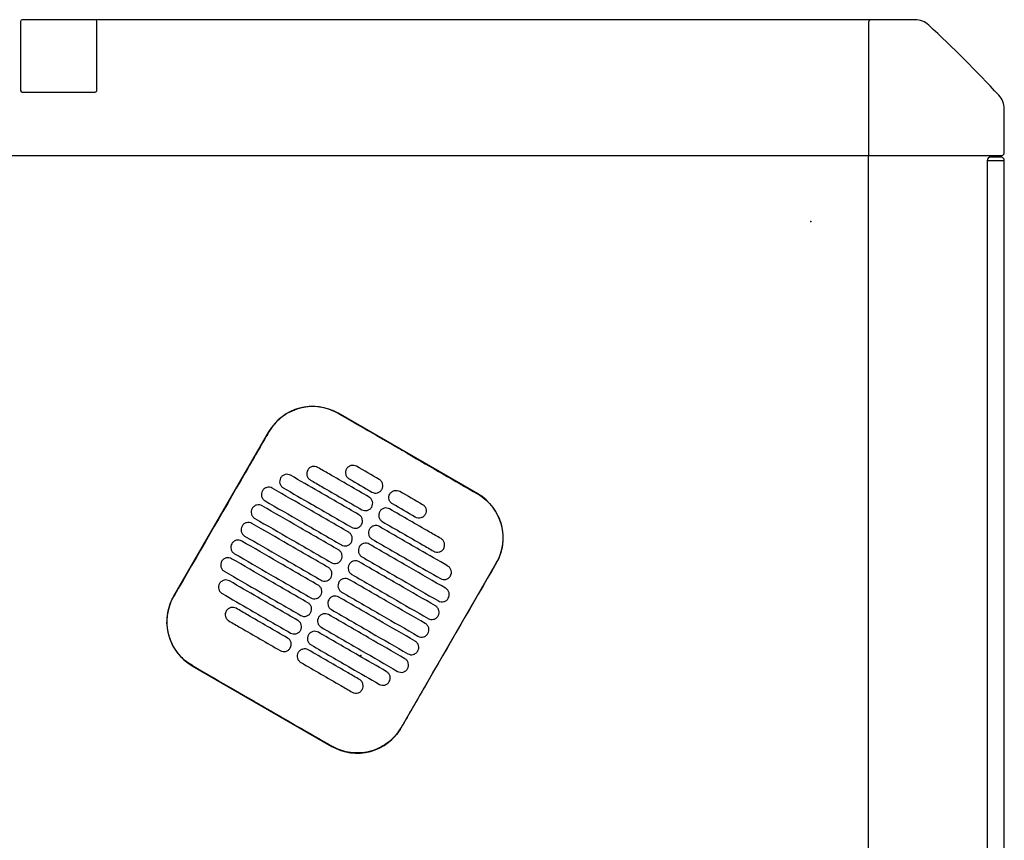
# Model space of a CAD drawing. Header units: metres. Extents: x 15.2 to 54.2, y -39.7 to 1.1.
# Tile 92 of 256: x 30.732 to 31.312, y -30.278 to -29.794. Entities that reach past the tile are written whole.
import ezdxf

# ---------------------------------------------------------------- set-up
doc = ezdxf.new("R2010")
doc.units = ezdxf.units.M
doc.header["$MEASUREMENT"] = 0
doc.layers.add('2D', color=252, linetype='Continuous')
doc.layers.add('PUNTO', color=1, linetype='Continuous')

# ---------------------------------------------------------------- blocks, each defined once
blk = doc.blocks.new('2D_QYOS_400')
for p, q in [((1.51404, 0.00005), (1.47104, 0.00005)), ((1.51404, 0.00005), (1.51404, 0.00005)), ((1.97149, 0), (1.51435, 0)), ((1.9973, 0), (1.97149, 0)), ((1.47004, -0.00095), (1.47004, -0.04165)), ((1.47004, -0.00095), (1.47004, -0.04165)), ((1.51504, -0.04165), (1.51504, -0.00095)), ((1.51504, -0.04165), (1.51504, -0.00095)), ((1.96999, -0.0015), (1.96999, -0.0795)), ((1.47104, -0.04265), (1.51404, -0.04265)), ((1.51404, -0.04265), (1.51404, -0.04265)), ((2.04999, -0.0785), (2.04999, -0.05269)), ((0.0795, -0.08), (1.97049, -0.08)), ((1.96999, -1.85795), (1.96999, -0.08)), ((1.97049, -0.08), (2.04849, -0.08)), ((2.04798, -0.08098), (2.04198, -0.08098)), ((2.04798, -0.08098), (2.04198, -0.08098)), ((2.03998, -0.08298), (2.04198, -0.08298)), ((2.03998, -0.08298), (2.03998, -0.96698)), ((2.03998, -0.08298), (2.04198, -0.08298)), ((2.03998, -0.08298), (2.03998, -0.96698)), ((2.04198, -0.08298), (2.04798, -0.08298)), ((2.04198, -0.08298), (2.04798, -0.08298)), ((2.04798, -0.08298), (2.04998, -0.08298)), ((2.04798, -0.08298), (2.04998, -0.08298)), ((2.04998, -0.96698), (2.04998, -0.08298)), ((2.04998, -0.96698), (2.04998, -0.08298)), ((1.73953, -0.2796), (1.65727, -0.23208)), ((1.61628, -0.24305), (1.56026, -0.34003)), ((1.69448, -0.41757), (1.7505, -0.32058)), ((1.57123, -0.38102), (1.65349, -0.42854))]:
    blk.add_line(p, q)
for centre, radius, start, end in [((1.47104, -0.00095), 0.001, 90, 180), ((1.47104, -0.00095), 0.001, 90, 180), ((1.51404, -0.00095), 0.001, 0, 90), ((1.51404, -0.00095), 0.001, 0, 90), ((1.97149, -0.0015), 0.0015, 90, 180), ((1.9973, -0.012), 0.012, 47.12151, 90), ((1.46842, -0.58157), 0.78926, 42.87849, 47.12151), ((1.47104, -0.04165), 0.001, 180, 270), ((1.47104, -0.04165), 0.001, 180, 270), ((1.51404, -0.04165), 0.001, 270, 0), ((1.51404, -0.04165), 0.001, 270, 0), ((2.03799, -0.05269), 0.012, 0, 42.87849), ((1.97049, -0.0795), 0.0005, 180, 270), ((2.04198, -0.08298), 0.002, 90, 180), ((2.04198, -0.08298), 0.002, 90, 180), ((2.04798, -0.08298), 0.002, 0, 90), ((2.04798, -0.08298), 0.002, 0, 90), ((2.04849, -0.0785), 0.0015, 270, 0), ((1.64226, -0.25806), 0.03, 59.98651, 149.98651), ((1.72452, -0.30558), 0.03, 329.98651, 59.98651), ((1.58624, -0.35504), 0.03, 149.98651, 239.98651), ((1.6685, -0.40256), 0.03, 239.98651, 329.98651)]:
    blk.add_arc(centre, radius, start, end)
for points, knots in [([(1.65721, -0.23218), (1.65655, -0.2318), (1.65588, -0.23144), (1.65198, -0.22957), (1.64853, -0.22861), (1.6414, -0.22796), (1.63777, -0.22828), (1.63045, -0.23031), (1.62686, -0.23213), (1.62076, -0.23695), (1.61827, -0.23984), (1.61638, -0.24311)], [-8.20809, -8.20809, -8.20809, -8.20809, -7.978943, -7.978943, -6.912231, -6.912231, -5.830065, -5.830065, -4.632711, -4.632711, -3.498654, -3.498654, -3.498654, -3.498654]), ([(1.69834, -0.25595), (1.69671, -0.25501), (1.69509, -0.25407), (1.67958, -0.24511), (1.66819, -0.23852), (1.65721, -0.23218)], [-12.071476, -12.071476, -12.071476, -12.071476, -11.509189, -11.509189, -6.696301, -6.696301, -6.696301, -6.696301]), ([(1.61638, -0.24311), (1.61182, -0.251), (1.60709, -0.2592), (1.58844, -0.2915), (1.5744, -0.3158), (1.56036, -0.34009)], [-3.18138, -3.18138, -3.18138, -3.18138, -2.673929, -2.673929, -1.133377, -1.133377, -1.133377, -1.133377]), ([(1.6393, -0.26559), (1.63905, -0.26601), (1.63883, -0.26656), (1.63869, -0.26775), (1.63872, -0.2683), (1.639, -0.26938), (1.63926, -0.26989), (1.63998, -0.27085), (1.64044, -0.27121), (1.64087, -0.27146)], [-0.5553353, -0.5553353, -0.5553353, -0.5553353, -0.4045593, -0.4045593, -0.278267, -0.278267, -0.1472205, -0.1472205, 0, 0, 0, 0]), ([(1.64517, -0.26401), (1.64475, -0.26377), (1.6442, -0.26355), (1.64302, -0.2634), (1.64246, -0.26344), (1.64139, -0.26372), (1.64087, -0.26397), (1.63991, -0.2647), (1.63954, -0.26516), (1.6393, -0.26559)], [-0.5513875, -0.5513875, -0.5513875, -0.5513875, -0.4031047, -0.4031047, -0.2776919, -0.2776919, -0.1471638, -0.1471638, 0, 0, 0, 0]), ([(1.67548, -0.28152), (1.66762, -0.27698), (1.65975, -0.27243), (1.64964, -0.2666), (1.64741, -0.2653), (1.64517, -0.26401)], [0.699452, 0.699452, 0.699452, 0.699452, 3.425217, 3.425217, 4.200582, 4.200582, 4.200582, 4.200582]), ([(1.66219, -0.26495), (1.66194, -0.26537), (1.66172, -0.26592), (1.66157, -0.26711), (1.66161, -0.26766), (1.66189, -0.26874), (1.66214, -0.26926), (1.66287, -0.27021), (1.66333, -0.27058), (1.66375, -0.27082)], [-0.5553938, -0.5553938, -0.5553938, -0.5553938, -0.4045733, -0.4045733, -0.2782728, -0.2782728, -0.147221, -0.147221, 0, 0, 0, 0]), ([(1.66806, -0.26337), (1.66763, -0.26313), (1.66708, -0.26291), (1.6659, -0.26276), (1.66535, -0.2628), (1.66427, -0.26308), (1.66376, -0.26333), (1.6628, -0.26406), (1.66243, -0.26452), (1.66219, -0.26495)], [-0.5513269, -0.5513269, -0.5513269, -0.5513269, -0.4030891, -0.4030891, -0.2776846, -0.2776846, -0.1471626, -0.1471626, 0, 0, 0, 0]), ([(1.62334, -0.27022), (1.62309, -0.27065), (1.62287, -0.2712), (1.62273, -0.27239), (1.62276, -0.27294), (1.62304, -0.27401), (1.6233, -0.27453), (1.62402, -0.27549), (1.62448, -0.27585), (1.62491, -0.2761)], [-0.5553003, -0.5553003, -0.5553003, -0.5553003, -0.4045497, -0.4045497, -0.2782639, -0.2782639, -0.1472208, -0.1472208, 0, 0, 0, 0]), ([(1.62921, -0.26865), (1.62878, -0.2684), (1.62824, -0.26819), (1.62706, -0.26804), (1.6265, -0.26807), (1.62543, -0.26836), (1.62491, -0.26861), (1.62395, -0.26934), (1.62358, -0.2698), (1.62334, -0.27022)], [-0.5514248, -0.5514248, -0.5514248, -0.5514248, -0.4031161, -0.4031161, -0.2776965, -0.2776965, -0.1471644, -0.1471644, 0, 0, 0, 0]), ([(1.66948, -0.29191), (1.66161, -0.28737), (1.65375, -0.28282), (1.64032, -0.27507), (1.63476, -0.27186), (1.62921, -0.26865)], [0.699452, 0.699452, 0.699452, 0.699452, 3.42526, 3.42526, 5.350619, 5.350619, 5.350619, 5.350619]), ([(1.64087, -0.27146), (1.6431, -0.27275), (1.64534, -0.27404), (1.65545, -0.27988), (1.66331, -0.28443), (1.67118, -0.28897)], [2.649916, 2.649916, 2.649916, 2.649916, 3.425249, 3.425249, 6.151046, 6.151046, 6.151046, 6.151046]), ([(1.68305, -0.277), (1.6833, -0.27658), (1.68352, -0.27603), (1.68367, -0.27484), (1.68363, -0.27429), (1.68335, -0.27321), (1.6831, -0.2727), (1.68237, -0.27174), (1.68191, -0.27138), (1.68149, -0.27113)], [-0.5554178, -0.5554178, -0.5554178, -0.5554178, -0.4045751, -0.4045751, -0.2782741, -0.2782741, -0.1472211, -0.1472211, 0, 0, 0, 0]), ([(1.61257, -0.27786), (1.61233, -0.27829), (1.61211, -0.27884), (1.61196, -0.28003), (1.612, -0.28058), (1.61228, -0.28165), (1.61253, -0.28217), (1.61326, -0.28313), (1.61372, -0.28349), (1.61414, -0.28374)], [-0.5552876, -0.5552876, -0.5552876, -0.5552876, -0.4045446, -0.4045446, -0.2782629, -0.2782629, -0.1472212, -0.1472212, 0, 0, 0, 0]), ([(1.61844, -0.27629), (1.61802, -0.27604), (1.61747, -0.27583), (1.61629, -0.27568), (1.61574, -0.27571), (1.61466, -0.276), (1.61414, -0.27625), (1.61318, -0.27698), (1.61282, -0.27744), (1.61257, -0.27786)], [-0.5514378, -0.5514378, -0.5514378, -0.5514378, -0.4031217, -0.4031217, -0.2776979, -0.2776979, -0.1471642, -0.1471642, 0, 0, 0, 0]), ([(1.66348, -0.30231), (1.65561, -0.29776), (1.64774, -0.29322), (1.63273, -0.28454), (1.62559, -0.28042), (1.61844, -0.27629)], [0.699452, 0.699452, 0.699452, 0.699452, 3.425292, 3.425292, 5.900643, 5.900643, 5.900643, 5.900643]), ([(1.62491, -0.2761), (1.63046, -0.27931), (1.63602, -0.28252), (1.64944, -0.29027), (1.65731, -0.29482), (1.66518, -0.29936)], [1.499949, 1.499949, 1.499949, 1.499949, 3.425284, 3.425284, 6.151116, 6.151116, 6.151116, 6.151116]), ([(1.67719, -0.27858), (1.67761, -0.27882), (1.67816, -0.27904), (1.67934, -0.27919), (1.67989, -0.27915), (1.68097, -0.27887), (1.68148, -0.27862), (1.68244, -0.27789), (1.68281, -0.27743), (1.68305, -0.277)], [-0.5512937, -0.5512937, -0.5512937, -0.5512937, -0.403082, -0.403082, -0.27768, -0.27768, -0.1471612, -0.1471612, 0, 0, 0, 0]), ([(1.68773, -0.27971), (1.68798, -0.27928), (1.68834, -0.27882), (1.6893, -0.27809), (1.68982, -0.27784), (1.69089, -0.27756), (1.69145, -0.27752), (1.69263, -0.27767), (1.69318, -0.27789), (1.6936, -0.27813)], [0, 0, 0, 0, 0.1471605, 0.1471605, 0.2776781, 0.2776781, 0.4030803, 0.4030803, 0.5512777, 0.5512777, 0.5512777, 0.5512777]), ([(1.61414, -0.28374), (1.62129, -0.28786), (1.62843, -0.29199), (1.64344, -0.30066), (1.65131, -0.30521), (1.65918, -0.30975)], [0.949973, 0.949973, 0.949973, 0.949973, 3.425307, 3.425307, 6.151164, 6.151164, 6.151164, 6.151164]), ([(1.67705, -0.28739), (1.6773, -0.28697), (1.67752, -0.28642), (1.67766, -0.28523), (1.67763, -0.28468), (1.67735, -0.28361), (1.67709, -0.28309), (1.67637, -0.28213), (1.67591, -0.28177), (1.67548, -0.28152)], [-0.5553983, -0.5553983, -0.5553983, -0.5553983, -0.4045681, -0.4045681, -0.278271, -0.278271, -0.1472202, -0.1472202, 0, 0, 0, 0]), ([(1.6893, -0.28558), (1.68887, -0.28533), (1.68842, -0.28497), (1.68769, -0.28401), (1.68744, -0.28349), (1.68715, -0.28242), (1.68712, -0.28187), (1.68727, -0.28068), (1.68749, -0.28013), (1.68773, -0.27971)], [0, 0, 0, 0, 0.1472222, 0.1472222, 0.2782773, 0.2782773, 0.4045795, 0.4045795, 0.5554397, 0.5554397, 0.5554397, 0.5554397]), ([(1.73947, -0.2797), (1.73953, -0.27973), (1.73959, -0.27976), (1.74306, -0.2818), (1.74605, -0.28446), (1.7508, -0.29078), (1.75252, -0.29438), (1.75438, -0.30168), (1.75463, -0.30529), (1.75391, -0.31181), (1.75315, -0.31469), (1.75151, -0.31848), (1.75099, -0.31952), (1.7504, -0.32053)], [8.273299, 8.273299, 8.273299, 8.273299, 8.293543, 8.293543, 9.48086, 9.48086, 10.665623, 10.665623, 11.74288, 11.74288, 12.632334, 12.632334, 12.981673, 12.981673, 12.981673, 12.981673]), ([(1.60657, -0.28826), (1.60633, -0.28868), (1.60611, -0.28923), (1.60596, -0.29042), (1.60599, -0.29097), (1.60628, -0.29204), (1.60653, -0.29256), (1.60726, -0.29352), (1.60771, -0.29388), (1.60814, -0.29413)], [-0.5552953, -0.5552953, -0.5552953, -0.5552953, -0.4045437, -0.4045437, -0.2782634, -0.2782634, -0.1472215, -0.1472215, 0, 0, 0, 0]), ([(1.61244, -0.28668), (1.61202, -0.28644), (1.61147, -0.28622), (1.61029, -0.28607), (1.60973, -0.28611), (1.60866, -0.28639), (1.60814, -0.28664), (1.60718, -0.28737), (1.60682, -0.28783), (1.60657, -0.28826)], [-0.5514274, -0.5514274, -0.5514274, -0.5514274, -0.4031209, -0.4031209, -0.2776962, -0.2776962, -0.1471634, -0.1471634, 0, 0, 0, 0]), ([(1.65748, -0.3127), (1.64961, -0.30815), (1.64174, -0.30361), (1.62673, -0.29493), (1.61958, -0.29081), (1.61244, -0.28668)], [0.699452, 0.699452, 0.699452, 0.699452, 3.425313, 3.425313, 5.900643, 5.900643, 5.900643, 5.900643]), ([(1.67118, -0.28897), (1.67161, -0.28921), (1.67215, -0.28943), (1.67333, -0.28958), (1.67389, -0.28954), (1.67496, -0.28926), (1.67548, -0.28901), (1.67644, -0.28828), (1.67681, -0.28782), (1.67705, -0.28739)], [-0.5513071, -0.5513071, -0.5513071, -0.5513071, -0.4030846, -0.4030846, -0.2776802, -0.2776802, -0.1471604, -0.1471604, 0, 0, 0, 0]), ([(1.68173, -0.2901), (1.68148, -0.29052), (1.68126, -0.29107), (1.68112, -0.29226), (1.68115, -0.29281), (1.68143, -0.29389), (1.68169, -0.2944), (1.68241, -0.29536), (1.68287, -0.29572), (1.6833, -0.29597)], [-0.5554159, -0.5554159, -0.5554159, -0.5554159, -0.4045716, -0.4045716, -0.2782736, -0.2782736, -0.1472211, -0.1472211, 0, 0, 0, 0]), ([(1.6876, -0.28852), (1.68717, -0.28828), (1.68663, -0.28806), (1.68545, -0.28791), (1.68489, -0.28795), (1.68382, -0.28823), (1.6833, -0.28848), (1.68234, -0.28921), (1.68197, -0.28967), (1.68173, -0.2901)], [-0.5512944, -0.5512944, -0.5512944, -0.5512944, -0.4030833, -0.4030833, -0.2776787, -0.2776787, -0.1471599, -0.1471599, 0, 0, 0, 0]), ([(1.71791, -0.30603), (1.71568, -0.30474), (1.71344, -0.30345), (1.70333, -0.29761), (1.69547, -0.29307), (1.6876, -0.28852)], [2.649852, 2.649852, 2.649852, 2.649852, 3.425217, 3.425217, 6.150983, 6.150983, 6.150983, 6.150983]), ([(1.70703, -0.28589), (1.70746, -0.28613), (1.70791, -0.2865), (1.70864, -0.28745), (1.70889, -0.28797), (1.70917, -0.28904), (1.70921, -0.2896), (1.70906, -0.29079), (1.70884, -0.29134), (1.7086, -0.29176)], [0, 0, 0, 0, 0.147223, 0.147223, 0.2782783, 0.2782783, 0.4045781, 0.4045781, 0.5554474, 0.5554474, 0.5554474, 0.5554474]), ([(1.60814, -0.29413), (1.61528, -0.29825), (1.62243, -0.30238), (1.63744, -0.31105), (1.64531, -0.3156), (1.65318, -0.32014)], [0.949998, 0.949998, 0.949998, 0.949998, 3.42532, 3.42532, 6.151189, 6.151189, 6.151189, 6.151189]), ([(1.67105, -0.29779), (1.67129, -0.29736), (1.67151, -0.29681), (1.67166, -0.29562), (1.67163, -0.29507), (1.67134, -0.294), (1.67109, -0.29348), (1.67036, -0.29252), (1.66991, -0.29216), (1.66948, -0.29191)], [-0.5553838, -0.5553838, -0.5553838, -0.5553838, -0.4045626, -0.4045626, -0.2782686, -0.2782686, -0.1472195, -0.1472195, 0, 0, 0, 0]), ([(1.6833, -0.29597), (1.69116, -0.30051), (1.69903, -0.30506), (1.70914, -0.31089), (1.71137, -0.31219), (1.71361, -0.31348)], [0.699452, 0.699452, 0.699452, 0.699452, 3.425249, 3.425249, 4.200582, 4.200582, 4.200582, 4.200582]), ([(1.7086, -0.29176), (1.70835, -0.29218), (1.70799, -0.29264), (1.70703, -0.29338), (1.70651, -0.29363), (1.70543, -0.29391), (1.70488, -0.29395), (1.7037, -0.2938), (1.70315, -0.29358), (1.70273, -0.29334)], [0, 0, 0, 0, 0.1471602, 0.1471602, 0.2776775, 0.2776775, 0.4030818, 0.4030818, 0.5512681, 0.5512681, 0.5512681, 0.5512681]), ([(1.60057, -0.29865), (1.60032, -0.29907), (1.6001, -0.29962), (1.59996, -0.30081), (1.59999, -0.30136), (1.60027, -0.30244), (1.60053, -0.30295), (1.60125, -0.30391), (1.60171, -0.30427), (1.60214, -0.30452)], [-0.5553076, -0.5553076, -0.5553076, -0.5553076, -0.4045445, -0.4045445, -0.2782646, -0.2782646, -0.1472219, -0.1472219, 0, 0, 0, 0]), ([(1.60644, -0.29707), (1.60601, -0.29683), (1.60547, -0.29661), (1.60429, -0.29646), (1.60373, -0.2965), (1.60266, -0.29678), (1.60214, -0.29703), (1.60118, -0.29776), (1.60081, -0.29822), (1.60057, -0.29865)], [-0.5514139, -0.5514139, -0.5514139, -0.5514139, -0.4031194, -0.4031194, -0.2776944, -0.2776944, -0.1471626, -0.1471626, 0, 0, 0, 0]), ([(1.65147, -0.32309), (1.64361, -0.31854), (1.63574, -0.314), (1.62073, -0.30532), (1.61358, -0.3012), (1.60644, -0.29707)], [0.699452, 0.699452, 0.699452, 0.699452, 3.425322, 3.425322, 5.900643, 5.900643, 5.900643, 5.900643]), ([(1.66518, -0.29936), (1.6656, -0.29961), (1.66615, -0.29982), (1.66733, -0.29997), (1.66789, -0.29994), (1.66896, -0.29965), (1.66948, -0.2994), (1.67044, -0.29867), (1.6708, -0.29821), (1.67105, -0.29779)], [-0.5513171, -0.5513171, -0.5513171, -0.5513171, -0.4030867, -0.4030867, -0.2776803, -0.2776803, -0.1471597, -0.1471597, 0, 0, 0, 0]), ([(1.67573, -0.30049), (1.67548, -0.30091), (1.67526, -0.30146), (1.67511, -0.30265), (1.67515, -0.3032), (1.67543, -0.30428), (1.67568, -0.30479), (1.67641, -0.30575), (1.67687, -0.30611), (1.67729, -0.30636)], [-0.555397, -0.555397, -0.555397, -0.555397, -0.4045652, -0.4045652, -0.2782705, -0.2782705, -0.1472202, -0.1472202, 0, 0, 0, 0]), ([(1.6816, -0.29891), (1.68117, -0.29867), (1.68062, -0.29845), (1.67944, -0.2983), (1.67889, -0.29834), (1.67781, -0.29862), (1.6773, -0.29887), (1.67634, -0.2996), (1.67597, -0.30006), (1.67573, -0.30049)], [-0.5513075, -0.5513075, -0.5513075, -0.5513075, -0.4030857, -0.4030857, -0.2776792, -0.2776792, -0.1471593, -0.1471593, 0, 0, 0, 0]), ([(1.72187, -0.32218), (1.71631, -0.31897), (1.71076, -0.31576), (1.69733, -0.308), (1.68946, -0.30346), (1.6816, -0.29891)], [1.499901, 1.499901, 1.499901, 1.499901, 3.42526, 3.42526, 6.151068, 6.151068, 6.151068, 6.151068]), ([(1.60044, -0.30746), (1.60001, -0.30722), (1.59946, -0.307), (1.59828, -0.30685), (1.59773, -0.30689), (1.59665, -0.30717), (1.59614, -0.30742), (1.59518, -0.30815), (1.59481, -0.30861), (1.59457, -0.30904)], [-0.551397, -0.551397, -0.551397, -0.551397, -0.4031173, -0.4031173, -0.2776925, -0.2776925, -0.1471621, -0.1471621, 0, 0, 0, 0]), ([(1.64547, -0.33348), (1.6376, -0.32893), (1.62974, -0.32439), (1.61472, -0.31572), (1.60758, -0.31159), (1.60044, -0.30746)], [0.699452, 0.699452, 0.699452, 0.699452, 3.425321, 3.425321, 5.900643, 5.900643, 5.900643, 5.900643]), ([(1.60214, -0.30452), (1.60928, -0.30864), (1.61642, -0.31277), (1.63144, -0.32144), (1.6393, -0.32599), (1.64717, -0.33053)], [0.950001, 0.950001, 0.950001, 0.950001, 3.425322, 3.425322, 6.151192, 6.151192, 6.151192, 6.151192]), ([(1.66505, -0.30818), (1.66529, -0.30775), (1.66551, -0.3072), (1.66566, -0.30601), (1.66562, -0.30546), (1.66534, -0.30439), (1.66509, -0.30387), (1.66436, -0.30292), (1.6639, -0.30255), (1.66348, -0.30231)], [-0.5553742, -0.5553742, -0.5553742, -0.5553742, -0.4045587, -0.4045587, -0.278267, -0.278267, -0.1472191, -0.1472191, 0, 0, 0, 0]), ([(1.67729, -0.30636), (1.68516, -0.3109), (1.69303, -0.31545), (1.70645, -0.3232), (1.71201, -0.32641), (1.71757, -0.32962)], [0.699452, 0.699452, 0.699452, 0.699452, 3.425284, 3.425284, 5.350619, 5.350619, 5.350619, 5.350619]), ([(1.71948, -0.3119), (1.71973, -0.31148), (1.71995, -0.31093), (1.72009, -0.30974), (1.72006, -0.30919), (1.71978, -0.30812), (1.71952, -0.3076), (1.7188, -0.30664), (1.71834, -0.30628), (1.71791, -0.30603)], [-0.555418, -0.555418, -0.555418, -0.555418, -0.4045683, -0.4045683, -0.2782762, -0.2782762, -0.1472238, -0.1472238, 0, 0, 0, 0]), ([(1.59457, -0.30904), (1.59432, -0.30946), (1.5941, -0.31001), (1.59395, -0.3112), (1.59399, -0.31175), (1.59427, -0.31283), (1.59452, -0.31334), (1.59525, -0.3143), (1.59571, -0.31466), (1.59613, -0.31491)], [-0.5553245, -0.5553245, -0.5553245, -0.5553245, -0.4045471, -0.4045471, -0.2782667, -0.2782667, -0.1472226, -0.1472226, 0, 0, 0, 0]), ([(1.65904, -0.31857), (1.65929, -0.31815), (1.65951, -0.31759), (1.65966, -0.31641), (1.65962, -0.31585), (1.65934, -0.31478), (1.65909, -0.31426), (1.65836, -0.31331), (1.6579, -0.31294), (1.65748, -0.3127)], [-0.5553693, -0.5553693, -0.5553693, -0.5553693, -0.4045566, -0.4045566, -0.2782661, -0.2782661, -0.1472189, -0.1472189, 0, 0, 0, 0]), ([(1.65918, -0.30975), (1.6596, -0.31), (1.66015, -0.31021), (1.66133, -0.31036), (1.66188, -0.31033), (1.66296, -0.31004), (1.66348, -0.30979), (1.66444, -0.30906), (1.6648, -0.3086), (1.66505, -0.30818)], [-0.5513237, -0.5513237, -0.5513237, -0.5513237, -0.4030882, -0.4030882, -0.2776804, -0.2776804, -0.1471592, -0.1471592, 0, 0, 0, 0]), ([(1.66972, -0.31088), (1.66948, -0.3113), (1.66926, -0.31185), (1.66911, -0.31304), (1.66915, -0.31359), (1.66943, -0.31467), (1.66968, -0.31518), (1.67041, -0.31614), (1.67087, -0.3165), (1.67129, -0.31675)], [-0.555383, -0.555383, -0.555383, -0.555383, -0.4045604, -0.4045604, -0.2782682, -0.2782682, -0.1472195, -0.1472195, 0, 0, 0, 0]), ([(1.67559, -0.3093), (1.67517, -0.30906), (1.67462, -0.30884), (1.67344, -0.30869), (1.67289, -0.30873), (1.67181, -0.30901), (1.67129, -0.30926), (1.67033, -0.30999), (1.66997, -0.31045), (1.66972, -0.31088)], [-0.5513173, -0.5513173, -0.5513173, -0.5513173, -0.4030875, -0.4030875, -0.2776797, -0.2776797, -0.147159, -0.147159, 0, 0, 0, 0]), ([(1.72063, -0.33532), (1.71348, -0.33119), (1.70634, -0.32706), (1.69133, -0.31839), (1.68346, -0.31385), (1.67559, -0.3093)], [0.949941, 0.949941, 0.949941, 0.949941, 3.425292, 3.425292, 6.151132, 6.151132, 6.151132, 6.151132]), ([(1.71361, -0.31348), (1.71404, -0.31372), (1.71458, -0.31394), (1.71576, -0.31409), (1.71632, -0.31405), (1.71739, -0.31377), (1.71791, -0.31352), (1.71887, -0.31279), (1.71924, -0.31233), (1.71948, -0.3119)], [-0.5513007, -0.5513007, -0.5513007, -0.5513007, -0.4030941, -0.4030941, -0.2776814, -0.2776814, -0.1471603, -0.1471603, 0, 0, 0, 0]), ([(1.59443, -0.31785), (1.59401, -0.31761), (1.59346, -0.31739), (1.59228, -0.31724), (1.59173, -0.31728), (1.59065, -0.31756), (1.59013, -0.31781), (1.58917, -0.31854), (1.58881, -0.319), (1.58856, -0.31943)], [-0.551377, -0.551377, -0.551377, -0.551377, -0.4031143, -0.4031143, -0.2776905, -0.2776905, -0.1471617, -0.1471617, 0, 0, 0, 0]), ([(1.63947, -0.34387), (1.6316, -0.33932), (1.62373, -0.33478), (1.60872, -0.32611), (1.60158, -0.32198), (1.59443, -0.31785)], [0.699452, 0.699452, 0.699452, 0.699452, 3.425308, 3.425308, 5.900643, 5.900643, 5.900643, 5.900643]), ([(1.59613, -0.31491), (1.60328, -0.31904), (1.61042, -0.32316), (1.62543, -0.33183), (1.6333, -0.33638), (1.64117, -0.34092)], [0.949982, 0.949982, 0.949982, 0.949982, 3.425312, 3.425312, 6.151173, 6.151173, 6.151173, 6.151173]), ([(1.65318, -0.32014), (1.6536, -0.32039), (1.65415, -0.3206), (1.65533, -0.32075), (1.65588, -0.32072), (1.65696, -0.32044), (1.65748, -0.32018), (1.65843, -0.31945), (1.6588, -0.31899), (1.65904, -0.31857)], [-0.551327, -0.551327, -0.551327, -0.551327, -0.403089, -0.403089, -0.2776804, -0.2776804, -0.1471589, -0.1471589, 0, 0, 0, 0]), ([(1.66959, -0.31969), (1.66917, -0.31945), (1.66862, -0.31923), (1.66744, -0.31908), (1.66688, -0.31912), (1.66581, -0.3194), (1.66529, -0.31965), (1.66433, -0.32038), (1.66397, -0.32084), (1.66372, -0.32127)], [-0.5513238, -0.5513238, -0.5513238, -0.5513238, -0.4030887, -0.4030887, -0.27768, -0.27768, -0.1471588, -0.1471588, 0, 0, 0, 0]), ([(1.67129, -0.31675), (1.67916, -0.32129), (1.68703, -0.32584), (1.70204, -0.33451), (1.70918, -0.33864), (1.71633, -0.34277)], [0.699452, 0.699452, 0.699452, 0.699452, 3.425308, 3.425308, 5.900643, 5.900643, 5.900643, 5.900643]), ([(1.58856, -0.31943), (1.58832, -0.31985), (1.5881, -0.3204), (1.58795, -0.32159), (1.58799, -0.32214), (1.58827, -0.32322), (1.58852, -0.32373), (1.58925, -0.32469), (1.58971, -0.32505), (1.59013, -0.3253)], [-0.5553462, -0.5553462, -0.5553462, -0.5553462, -0.4045514, -0.4045514, -0.2782696, -0.2782696, -0.1472236, -0.1472236, 0, 0, 0, 0]), ([(1.65304, -0.32896), (1.65329, -0.32854), (1.65351, -0.32798), (1.65365, -0.3268), (1.65362, -0.32624), (1.65334, -0.32517), (1.65308, -0.32465), (1.65236, -0.3237), (1.6519, -0.32333), (1.65147, -0.32309)], [-0.5553691, -0.5553691, -0.5553691, -0.5553691, -0.4045561, -0.4045561, -0.278266, -0.278266, -0.1472189, -0.1472189, 0, 0, 0, 0]), ([(1.66372, -0.32127), (1.66348, -0.32169), (1.66326, -0.32224), (1.66311, -0.32343), (1.66314, -0.32398), (1.66343, -0.32506), (1.66368, -0.32558), (1.66441, -0.32653), (1.66486, -0.32689), (1.66529, -0.32714)], [-0.5553737, -0.5553737, -0.5553737, -0.5553737, -0.4045574, -0.4045574, -0.2782667, -0.2782667, -0.1472191, -0.1472191, 0, 0, 0, 0]), ([(1.71463, -0.34571), (1.70748, -0.34158), (1.70034, -0.33746), (1.68533, -0.32878), (1.67746, -0.32424), (1.66959, -0.31969)], [0.949982, 0.949982, 0.949982, 0.949982, 3.425312, 3.425312, 6.151173, 6.151173, 6.151173, 6.151173]), ([(1.7504, -0.32053), (1.73636, -0.34482), (1.72232, -0.36911), (1.70366, -0.40144), (1.69902, -0.40948), (1.69438, -0.41751)], [1.133412, 1.133412, 1.133412, 1.133412, 2.681586, 2.681586, 3.193366, 3.193366, 3.193366, 3.193366]), ([(1.72344, -0.32805), (1.72368, -0.32763), (1.7239, -0.32707), (1.72405, -0.32589), (1.72401, -0.32533), (1.72373, -0.32426), (1.72348, -0.32374), (1.72275, -0.32279), (1.72229, -0.32242), (1.72187, -0.32218)], [-0.55538, -0.55538, -0.55538, -0.55538, -0.4045589, -0.4045589, -0.278273, -0.278273, -0.147224, -0.147224, 0, 0, 0, 0]), ([(1.59319, -0.33099), (1.59277, -0.33075), (1.59222, -0.33053), (1.59104, -0.33038), (1.59049, -0.33042), (1.58941, -0.3307), (1.58889, -0.33095), (1.58793, -0.33169), (1.58757, -0.33215), (1.58732, -0.33257)], [-0.5513421, -0.5513421, -0.5513421, -0.5513421, -0.4031061, -0.4031061, -0.2776864, -0.2776864, -0.147161, -0.147161, 0, 0, 0, 0]), ([(1.59013, -0.3253), (1.59728, -0.32943), (1.60442, -0.33355), (1.61943, -0.34223), (1.6273, -0.34677), (1.63517, -0.35132)], [0.949941, 0.949941, 0.949941, 0.949941, 3.425291, 3.425291, 6.151132, 6.151132, 6.151132, 6.151132]), ([(1.64717, -0.33053), (1.6476, -0.33078), (1.64814, -0.331), (1.64933, -0.33114), (1.64988, -0.33111), (1.65095, -0.33083), (1.65147, -0.33057), (1.65243, -0.32984), (1.6528, -0.32938), (1.65304, -0.32896)], [-0.551327, -0.551327, -0.551327, -0.551327, -0.4030892, -0.4030892, -0.2776802, -0.2776802, -0.1471588, -0.1471588, 0, 0, 0, 0]), ([(1.66359, -0.33008), (1.66316, -0.32984), (1.66262, -0.32962), (1.66144, -0.32947), (1.66088, -0.32951), (1.65981, -0.32979), (1.65929, -0.33004), (1.65833, -0.33078), (1.65796, -0.33123), (1.65772, -0.33166)], [-0.551327, -0.551327, -0.551327, -0.551327, -0.4030892, -0.4030892, -0.2776802, -0.2776802, -0.1471588, -0.1471588, 0, 0, 0, 0]), ([(1.70862, -0.3561), (1.70148, -0.35197), (1.69434, -0.34785), (1.67932, -0.33917), (1.67146, -0.33463), (1.66359, -0.33008)], [0.950001, 0.950001, 0.950001, 0.950001, 3.425322, 3.425322, 6.151192, 6.151192, 6.151192, 6.151192]), ([(1.66529, -0.32714), (1.67316, -0.33169), (1.68102, -0.33623), (1.69604, -0.3449), (1.70318, -0.34903), (1.71033, -0.35316)], [0.699452, 0.699452, 0.699452, 0.699452, 3.425321, 3.425321, 5.900643, 5.900643, 5.900643, 5.900643]), ([(1.71757, -0.32962), (1.71799, -0.32987), (1.71854, -0.33008), (1.71972, -0.33023), (1.72027, -0.3302), (1.72135, -0.32992), (1.72187, -0.32966), (1.72283, -0.32893), (1.72319, -0.32847), (1.72344, -0.32805)], [-0.551342, -0.551342, -0.551342, -0.551342, -0.4031061, -0.4031061, -0.2776864, -0.2776864, -0.147161, -0.147161, 0, 0, 0, 0]), ([(1.58732, -0.33257), (1.58708, -0.33299), (1.58686, -0.33354), (1.58671, -0.33473), (1.58675, -0.33528), (1.58703, -0.33636), (1.58728, -0.33688), (1.58801, -0.33783), (1.58847, -0.3382), (1.58889, -0.33844)], [-0.5553798, -0.5553798, -0.5553798, -0.5553798, -0.4045588, -0.4045588, -0.278273, -0.278273, -0.147224, -0.147224, 0, 0, 0, 0]), ([(1.63347, -0.35426), (1.6256, -0.34971), (1.61773, -0.34517), (1.60431, -0.33741), (1.59875, -0.3342), (1.59319, -0.33099)], [0.699452, 0.699452, 0.699452, 0.699452, 3.425284, 3.425284, 5.350619, 5.350619, 5.350619, 5.350619]), ([(1.64704, -0.33935), (1.64728, -0.33893), (1.6475, -0.33838), (1.64765, -0.33719), (1.64762, -0.33663), (1.64733, -0.33556), (1.64708, -0.33504), (1.64635, -0.33409), (1.6459, -0.33372), (1.64547, -0.33348)], [-0.5553737, -0.5553737, -0.5553737, -0.5553737, -0.4045574, -0.4045574, -0.2782667, -0.2782667, -0.1472191, -0.1472191, 0, 0, 0, 0]), ([(1.65772, -0.33166), (1.65747, -0.33208), (1.65725, -0.33263), (1.65711, -0.33382), (1.65714, -0.33437), (1.65742, -0.33545), (1.65768, -0.33597), (1.6584, -0.33692), (1.65886, -0.33729), (1.65929, -0.33753)], [-0.5553691, -0.5553691, -0.5553691, -0.5553691, -0.4045561, -0.4045561, -0.278266, -0.278266, -0.1472189, -0.1472189, 0, 0, 0, 0]), ([(1.7222, -0.34119), (1.72244, -0.34077), (1.72266, -0.34022), (1.72281, -0.33903), (1.72277, -0.33848), (1.72249, -0.3374), (1.72224, -0.33688), (1.72151, -0.33593), (1.72105, -0.33556), (1.72063, -0.33532)], [-0.5553464, -0.5553464, -0.5553464, -0.5553464, -0.4045515, -0.4045515, -0.2782697, -0.2782697, -0.1472236, -0.1472236, 0, 0, 0, 0]), ([(1.57129, -0.38092), (1.57001, -0.38018), (1.56878, -0.37935), (1.56563, -0.37684), (1.56385, -0.37501), (1.56232, -0.37298), (1.56003, -0.36991), (1.55834, -0.36644), (1.55637, -0.35905), (1.5561, -0.3552), (1.55704, -0.34758), (1.55824, -0.34387), (1.5602, -0.34036), (1.56028, -0.34022), (1.56036, -0.34009)], [17.619777, 17.619777, 17.619777, 17.619777, 18.064718, 18.064718, 18.827754, 18.827754, 18.827754, 19.97637, 19.97637, 21.122539, 21.122539, 22.281306, 22.281306, 22.328075, 22.328075, 22.328075, 22.328075]), ([(1.58889, -0.33844), (1.59445, -0.34165), (1.60001, -0.34486), (1.61343, -0.35262), (1.6213, -0.35716), (1.62917, -0.36171)], [1.499901, 1.499901, 1.499901, 1.499901, 3.42526, 3.42526, 6.151068, 6.151068, 6.151068, 6.151068]), ([(1.64117, -0.34092), (1.64159, -0.34117), (1.64214, -0.34139), (1.64332, -0.34154), (1.64388, -0.3415), (1.64495, -0.34122), (1.64547, -0.34096), (1.64643, -0.34023), (1.64679, -0.33977), (1.64704, -0.33935)], [-0.5513238, -0.5513238, -0.5513238, -0.5513238, -0.4030887, -0.4030887, -0.27768, -0.27768, -0.1471588, -0.1471588, 0, 0, 0, 0]), ([(1.65172, -0.34205), (1.65147, -0.34247), (1.65125, -0.34302), (1.6511, -0.34421), (1.65114, -0.34477), (1.65142, -0.34584), (1.65167, -0.34636), (1.6524, -0.34731), (1.65286, -0.34768), (1.65328, -0.34792)], [-0.5553693, -0.5553693, -0.5553693, -0.5553693, -0.4045566, -0.4045566, -0.2782661, -0.2782661, -0.1472189, -0.1472189, 0, 0, 0, 0]), ([(1.65759, -0.34048), (1.65716, -0.34023), (1.65661, -0.34001), (1.65543, -0.33986), (1.65488, -0.3399), (1.6538, -0.34018), (1.65329, -0.34043), (1.65233, -0.34117), (1.65196, -0.34163), (1.65172, -0.34205)], [-0.5513269, -0.5513269, -0.5513269, -0.5513269, -0.403089, -0.403089, -0.2776804, -0.2776804, -0.1471589, -0.1471589, 0, 0, 0, 0]), ([(1.70262, -0.36649), (1.69548, -0.36236), (1.68833, -0.35824), (1.67332, -0.34957), (1.66545, -0.34502), (1.65759, -0.34048)], [0.949998, 0.949998, 0.949998, 0.949998, 3.42532, 3.42532, 6.151189, 6.151189, 6.151189, 6.151189]), ([(1.65929, -0.33753), (1.66715, -0.34208), (1.67502, -0.34662), (1.69003, -0.35529), (1.69718, -0.35942), (1.70432, -0.36355)], [0.699452, 0.699452, 0.699452, 0.699452, 3.425322, 3.425322, 5.900643, 5.900643, 5.900643, 5.900643]), ([(1.71633, -0.34277), (1.71675, -0.34301), (1.7173, -0.34323), (1.71848, -0.34338), (1.71903, -0.34334), (1.72011, -0.34306), (1.72063, -0.34281), (1.72159, -0.34207), (1.72195, -0.34161), (1.7222, -0.34119)], [-0.5513769, -0.5513769, -0.5513769, -0.5513769, -0.4031143, -0.4031143, -0.2776905, -0.2776905, -0.1471617, -0.1471617, 0, 0, 0, 0]), ([(1.59715, -0.34714), (1.59673, -0.34689), (1.59618, -0.34668), (1.595, -0.34653), (1.59444, -0.34656), (1.59337, -0.34684), (1.59285, -0.3471), (1.59189, -0.34783), (1.59152, -0.34829), (1.59128, -0.34871)], [-0.5513007, -0.5513007, -0.5513007, -0.5513007, -0.4030941, -0.4030941, -0.2776814, -0.2776814, -0.1471603, -0.1471603, 0, 0, 0, 0]), ([(1.62746, -0.36465), (1.6196, -0.36011), (1.61173, -0.35556), (1.60162, -0.34972), (1.59939, -0.34843), (1.59715, -0.34714)], [0.699452, 0.699452, 0.699452, 0.699452, 3.425249, 3.425249, 4.200582, 4.200582, 4.200582, 4.200582]), ([(1.64104, -0.34974), (1.64128, -0.34932), (1.6415, -0.34877), (1.64165, -0.34758), (1.64161, -0.34703), (1.64133, -0.34595), (1.64108, -0.34543), (1.64035, -0.34448), (1.63989, -0.34411), (1.63947, -0.34387)], [-0.555383, -0.555383, -0.555383, -0.555383, -0.4045605, -0.4045605, -0.2782682, -0.2782682, -0.1472195, -0.1472195, 0, 0, 0, 0]), ([(1.65328, -0.34792), (1.66115, -0.35247), (1.66902, -0.35701), (1.68403, -0.36568), (1.69118, -0.36981), (1.69832, -0.37394)], [0.699452, 0.699452, 0.699452, 0.699452, 3.425313, 3.425313, 5.900643, 5.900643, 5.900643, 5.900643]), ([(1.71619, -0.35158), (1.71644, -0.35116), (1.71666, -0.35061), (1.71681, -0.34942), (1.71677, -0.34887), (1.71649, -0.34779), (1.71624, -0.34727), (1.71551, -0.34632), (1.71505, -0.34595), (1.71463, -0.34571)], [-0.5553248, -0.5553248, -0.5553248, -0.5553248, -0.4045472, -0.4045472, -0.2782668, -0.2782668, -0.1472227, -0.1472227, 0, 0, 0, 0]), ([(1.59128, -0.34871), (1.59104, -0.34914), (1.59082, -0.34969), (1.59067, -0.35088), (1.5907, -0.35143), (1.59098, -0.3525), (1.59124, -0.35302), (1.59196, -0.35397), (1.59242, -0.35434), (1.59285, -0.35458)], [-0.5554179, -0.5554179, -0.5554179, -0.5554179, -0.4045683, -0.4045683, -0.2782761, -0.2782761, -0.1472238, -0.1472238, 0, 0, 0, 0]), ([(1.63517, -0.35132), (1.63559, -0.35156), (1.63614, -0.35178), (1.63732, -0.35193), (1.63787, -0.35189), (1.63895, -0.35161), (1.63947, -0.35136), (1.64043, -0.35062), (1.64079, -0.35016), (1.64104, -0.34974)], [-0.5513173, -0.5513173, -0.5513173, -0.5513173, -0.4030875, -0.4030875, -0.2776797, -0.2776797, -0.147159, -0.147159, 0, 0, 0, 0]), ([(1.64571, -0.35244), (1.64547, -0.35286), (1.64525, -0.35342), (1.6451, -0.3546), (1.64514, -0.35516), (1.64542, -0.35623), (1.64567, -0.35675), (1.6464, -0.3577), (1.64686, -0.35807), (1.64728, -0.35831)], [-0.5553742, -0.5553742, -0.5553742, -0.5553742, -0.4045587, -0.4045587, -0.278267, -0.278267, -0.1472191, -0.1472191, 0, 0, 0, 0]), ([(1.65158, -0.35087), (1.65116, -0.35062), (1.65061, -0.3504), (1.64943, -0.35026), (1.64888, -0.35029), (1.6478, -0.35057), (1.64728, -0.35083), (1.64632, -0.35156), (1.64596, -0.35202), (1.64571, -0.35244)], [-0.5513236, -0.5513236, -0.5513236, -0.5513236, -0.4030881, -0.4030881, -0.2776804, -0.2776804, -0.1471592, -0.1471592, 0, 0, 0, 0]), ([(1.69662, -0.37688), (1.68948, -0.37276), (1.68233, -0.36863), (1.66732, -0.35996), (1.65945, -0.35541), (1.65158, -0.35087)], [0.949972, 0.949972, 0.949972, 0.949972, 3.425307, 3.425307, 6.151164, 6.151164, 6.151164, 6.151164]), ([(1.71033, -0.35316), (1.71075, -0.3534), (1.7113, -0.35362), (1.71248, -0.35377), (1.71303, -0.35373), (1.71411, -0.35345), (1.71463, -0.3532), (1.71558, -0.35247), (1.71595, -0.35201), (1.71619, -0.35158)], [-0.5513969, -0.5513969, -0.5513969, -0.5513969, -0.4031172, -0.4031172, -0.2776925, -0.2776925, -0.1471621, -0.1471621, 0, 0, 0, 0]), ([(1.59285, -0.35458), (1.59508, -0.35588), (1.59732, -0.35717), (1.60743, -0.36301), (1.6153, -0.36755), (1.62316, -0.3721)], [2.649852, 2.649852, 2.649852, 2.649852, 3.425217, 3.425217, 6.150982, 6.150982, 6.150982, 6.150982]), ([(1.63503, -0.36013), (1.63528, -0.35971), (1.6355, -0.35916), (1.63565, -0.35797), (1.63561, -0.35742), (1.63533, -0.35634), (1.63508, -0.35582), (1.63435, -0.35487), (1.63389, -0.3545), (1.63347, -0.35426)], [-0.5553971, -0.5553971, -0.5553971, -0.5553971, -0.4045652, -0.4045652, -0.2782705, -0.2782705, -0.1472202, -0.1472202, 0, 0, 0, 0]), ([(1.64728, -0.35831), (1.65515, -0.36286), (1.66302, -0.3674), (1.67803, -0.37607), (1.68517, -0.3802), (1.69232, -0.38433)], [0.699452, 0.699452, 0.699452, 0.699452, 3.425292, 3.425292, 5.900643, 5.900643, 5.900643, 5.900643]), ([(1.71019, -0.36197), (1.71044, -0.36155), (1.71066, -0.361), (1.7108, -0.35981), (1.71077, -0.35926), (1.71049, -0.35818), (1.71023, -0.35767), (1.70951, -0.35671), (1.70905, -0.35635), (1.70862, -0.3561)], [-0.5553078, -0.5553078, -0.5553078, -0.5553078, -0.4045446, -0.4045446, -0.2782647, -0.2782647, -0.147222, -0.147222, 0, 0, 0, 0]), ([(1.62903, -0.37052), (1.62928, -0.3701), (1.6295, -0.36955), (1.62965, -0.36836), (1.62961, -0.36781), (1.62933, -0.36673), (1.62908, -0.36622), (1.62835, -0.36526), (1.62789, -0.3649), (1.62746, -0.36465)], [-0.555416, -0.555416, -0.555416, -0.555416, -0.4045716, -0.4045716, -0.2782736, -0.2782736, -0.1472211, -0.1472211, 0, 0, 0, 0]), ([(1.62917, -0.36171), (1.62959, -0.36195), (1.63014, -0.36217), (1.63132, -0.36232), (1.63187, -0.36228), (1.63295, -0.362), (1.63347, -0.36175), (1.63442, -0.36102), (1.63479, -0.36056), (1.63503, -0.36013)], [-0.5513075, -0.5513075, -0.5513075, -0.5513075, -0.4030857, -0.4030857, -0.2776792, -0.2776792, -0.1471593, -0.1471593, 0, 0, 0, 0]), ([(1.63971, -0.36283), (1.63947, -0.36325), (1.63925, -0.36381), (1.6391, -0.36499), (1.63913, -0.36555), (1.63942, -0.36662), (1.63967, -0.36714), (1.6404, -0.36809), (1.64085, -0.36846), (1.64128, -0.3687)], [-0.5553839, -0.5553839, -0.5553839, -0.5553839, -0.4045626, -0.4045626, -0.2782686, -0.2782686, -0.1472195, -0.1472195, 0, 0, 0, 0]), ([(1.64558, -0.36126), (1.64516, -0.36101), (1.64461, -0.3608), (1.64343, -0.36065), (1.64287, -0.36068), (1.6418, -0.36096), (1.64128, -0.36122), (1.64032, -0.36195), (1.63996, -0.36241), (1.63971, -0.36283)], [-0.551317, -0.551317, -0.551317, -0.551317, -0.4030867, -0.4030867, -0.2776803, -0.2776803, -0.1471597, -0.1471597, 0, 0, 0, 0]), ([(1.68585, -0.38452), (1.6803, -0.38131), (1.67474, -0.3781), (1.66132, -0.37035), (1.65345, -0.3658), (1.64558, -0.36126)], [1.499949, 1.499949, 1.499949, 1.499949, 3.425284, 3.425284, 6.151116, 6.151116, 6.151116, 6.151116]), ([(1.70432, -0.36355), (1.70475, -0.36379), (1.70529, -0.36401), (1.70648, -0.36416), (1.70703, -0.36412), (1.7081, -0.36384), (1.70862, -0.36359), (1.70958, -0.36286), (1.70995, -0.3624), (1.71019, -0.36197)], [-0.5514137, -0.5514137, -0.5514137, -0.5514137, -0.4031194, -0.4031194, -0.2776944, -0.2776944, -0.1471627, -0.1471627, 0, 0, 0, 0]), ([(1.62316, -0.3721), (1.62359, -0.37234), (1.62413, -0.37256), (1.62532, -0.37271), (1.62587, -0.37267), (1.62694, -0.37239), (1.62746, -0.37214), (1.62842, -0.37141), (1.62879, -0.37095), (1.62903, -0.37052)], [-0.5512944, -0.5512944, -0.5512944, -0.5512944, -0.4030833, -0.4030833, -0.2776787, -0.2776787, -0.1471599, -0.1471599, 0, 0, 0, 0]), ([(1.63958, -0.37165), (1.63915, -0.3714), (1.63861, -0.37119), (1.63743, -0.37104), (1.63687, -0.37107), (1.6358, -0.37135), (1.63528, -0.37161), (1.63432, -0.37234), (1.63395, -0.3728), (1.63371, -0.37322)], [-0.551307, -0.551307, -0.551307, -0.551307, -0.4030846, -0.4030846, -0.2776802, -0.2776802, -0.1471604, -0.1471604, 0, 0, 0, 0]), ([(1.64128, -0.3687), (1.64915, -0.37325), (1.65701, -0.37779), (1.67044, -0.38555), (1.676, -0.38876), (1.68155, -0.39197)], [0.699452, 0.699452, 0.699452, 0.699452, 3.42526, 3.42526, 5.350619, 5.350619, 5.350619, 5.350619]), ([(1.70419, -0.37236), (1.70443, -0.37194), (1.70465, -0.37139), (1.7048, -0.3702), (1.70477, -0.36965), (1.70448, -0.36857), (1.70423, -0.36806), (1.7035, -0.3671), (1.70305, -0.36674), (1.70262, -0.36649)], [-0.5552955, -0.5552955, -0.5552955, -0.5552955, -0.4045438, -0.4045438, -0.2782634, -0.2782634, -0.1472215, -0.1472215, 0, 0, 0, 0]), ([(1.63371, -0.37322), (1.63346, -0.37365), (1.63324, -0.3742), (1.6331, -0.37539), (1.63313, -0.37594), (1.63341, -0.37701), (1.63367, -0.37753), (1.63439, -0.37848), (1.63485, -0.37885), (1.63528, -0.37909)], [-0.5553984, -0.5553984, -0.5553984, -0.5553984, -0.4045681, -0.4045681, -0.278271, -0.278271, -0.1472202, -0.1472202, 0, 0, 0, 0]), ([(1.66989, -0.38916), (1.66766, -0.38787), (1.66542, -0.38657), (1.65531, -0.38074), (1.64745, -0.37619), (1.63958, -0.37165)], [2.649916, 2.649916, 2.649916, 2.649916, 3.425249, 3.425249, 6.151046, 6.151046, 6.151046, 6.151046]), ([(1.69819, -0.38275), (1.69843, -0.38233), (1.69865, -0.38178), (1.6988, -0.38059), (1.69876, -0.38004), (1.69848, -0.37896), (1.69823, -0.37845), (1.6975, -0.37749), (1.69704, -0.37713), (1.69662, -0.37688)], [-0.5552879, -0.5552879, -0.5552879, -0.5552879, -0.4045447, -0.4045447, -0.2782629, -0.2782629, -0.1472212, -0.1472212, 0, 0, 0, 0]), ([(1.69832, -0.37394), (1.69874, -0.37418), (1.69929, -0.3744), (1.70047, -0.37455), (1.70103, -0.37451), (1.7021, -0.37423), (1.70262, -0.37398), (1.70358, -0.37325), (1.70394, -0.37279), (1.70419, -0.37236)], [-0.5514273, -0.5514273, -0.5514273, -0.5514273, -0.4031209, -0.4031209, -0.2776962, -0.2776962, -0.1471634, -0.1471634, 0, 0, 0, 0]), ([(1.57129, -0.38092), (1.58188, -0.38704), (1.59291, -0.3934), (1.60838, -0.40234), (1.61042, -0.40351), (1.61242, -0.40467)], [-21.78268, -21.78268, -21.78268, -21.78268, -17.142885, -17.142885, -16.423665, -16.423665, -16.423665, -16.423665]), ([(1.63528, -0.37909), (1.64314, -0.38364), (1.65101, -0.38818), (1.66112, -0.39402), (1.66335, -0.39531), (1.66559, -0.39661)], [0.699452, 0.699452, 0.699452, 0.699452, 3.425217, 3.425217, 4.200582, 4.200582, 4.200582, 4.200582]), ([(1.69232, -0.38433), (1.69274, -0.38457), (1.69329, -0.38479), (1.69447, -0.38494), (1.69502, -0.3849), (1.6961, -0.38462), (1.69662, -0.38437), (1.69758, -0.38364), (1.69794, -0.38318), (1.69819, -0.38275)], [-0.5514376, -0.5514376, -0.5514376, -0.5514376, -0.4031217, -0.4031217, -0.2776979, -0.2776979, -0.1471642, -0.1471642, 0, 0, 0, 0]), ([(1.68742, -0.39039), (1.68767, -0.38997), (1.68789, -0.38942), (1.68803, -0.38823), (1.688, -0.38768), (1.68772, -0.3866), (1.68746, -0.38609), (1.68674, -0.38513), (1.68628, -0.38477), (1.68585, -0.38452)], [-0.5553006, -0.5553006, -0.5553006, -0.5553006, -0.4045498, -0.4045498, -0.2782639, -0.2782639, -0.1472208, -0.1472208, 0, 0, 0, 0]), ([(1.67146, -0.39503), (1.67171, -0.39461), (1.67193, -0.39406), (1.67207, -0.39287), (1.67204, -0.39232), (1.67176, -0.39124), (1.6715, -0.39073), (1.67078, -0.38977), (1.67032, -0.38941), (1.66989, -0.38916)], [-0.5553355, -0.5553355, -0.5553355, -0.5553355, -0.4045594, -0.4045594, -0.278267, -0.278267, -0.1472206, -0.1472206, 0, 0, 0, 0]), ([(1.68155, -0.39197), (1.68198, -0.39221), (1.68252, -0.39243), (1.68371, -0.39258), (1.68426, -0.39254), (1.68533, -0.39226), (1.68585, -0.39201), (1.68681, -0.39128), (1.68718, -0.39082), (1.68742, -0.39039)], [-0.5514247, -0.5514247, -0.5514247, -0.5514247, -0.4031161, -0.4031161, -0.2776965, -0.2776965, -0.1471644, -0.1471644, 0, 0, 0, 0]), ([(1.66559, -0.39661), (1.66602, -0.39685), (1.66656, -0.39707), (1.66774, -0.39722), (1.6683, -0.39718), (1.66937, -0.3969), (1.66989, -0.39665), (1.67085, -0.39592), (1.67122, -0.39546), (1.67146, -0.39503)], [-0.5513873, -0.5513873, -0.5513873, -0.5513873, -0.4031046, -0.4031046, -0.2776919, -0.2776919, -0.1471638, -0.1471638, 0, 0, 0, 0]), ([(1.69438, -0.41751), (1.69358, -0.4189), (1.69267, -0.42022), (1.68973, -0.42383), (1.68745, -0.42588), (1.68166, -0.42968), (1.67804, -0.43116), (1.67059, -0.43261), (1.66685, -0.43264), (1.65981, -0.43137), (1.65654, -0.43017), (1.65355, -0.42844)], [12.978915, 12.978915, 12.978915, 12.978915, 13.461173, 13.461173, 14.374287, 14.374287, 15.53872, 15.53872, 16.650066, 16.650066, 17.687358, 17.687358, 17.687358, 17.687358])]:
    blk.add_open_spline(points, degree=3, knots=knots)
for points in [[(1.69834, -0.25595), (1.71205, -0.26387), (1.72576, -0.27178), (1.73947, -0.2797)], [(1.68149, -0.27113), (1.67701, -0.26855), (1.67253, -0.26596), (1.66806, -0.26337)], [(1.66375, -0.27082), (1.66823, -0.27341), (1.67271, -0.27599), (1.67719, -0.27858)], [(1.6936, -0.27813), (1.69808, -0.28072), (1.70255, -0.2833), (1.70703, -0.28589)], [(1.70273, -0.29334), (1.69825, -0.29075), (1.69378, -0.28816), (1.6893, -0.28558)], [(1.61242, -0.40467), (1.62613, -0.41259), (1.63984, -0.42052), (1.65355, -0.42844)]]:
    blk.add_open_spline(points, degree=3)
blk = doc.blocks.new('67c4b49d-be1c-497a-bd93-102b05f67a7a')
at = {"layer": 'PUNTO', "color": 40}
blk.add_point((0.91101, 0.86613, 0.082), dxfattribs=at)
at = {"layer": 'PUNTO', "color": 6}
blk.add_point((0.64564, 0.61015, 0.082), dxfattribs=at)
at = {"layer": '2D'}
blk.add_blockref('2D_QYOS_400', (-1.02498, 0.98515), dxfattribs=at)

msp = doc.modelspace()

# ---------------------------------------------------------------- block references
msp.add_blockref('67c4b49d-be1c-497a-bd93-102b05f67a7a', (30.28739, -30.77904))

doc.saveas('drawing.dxf')
